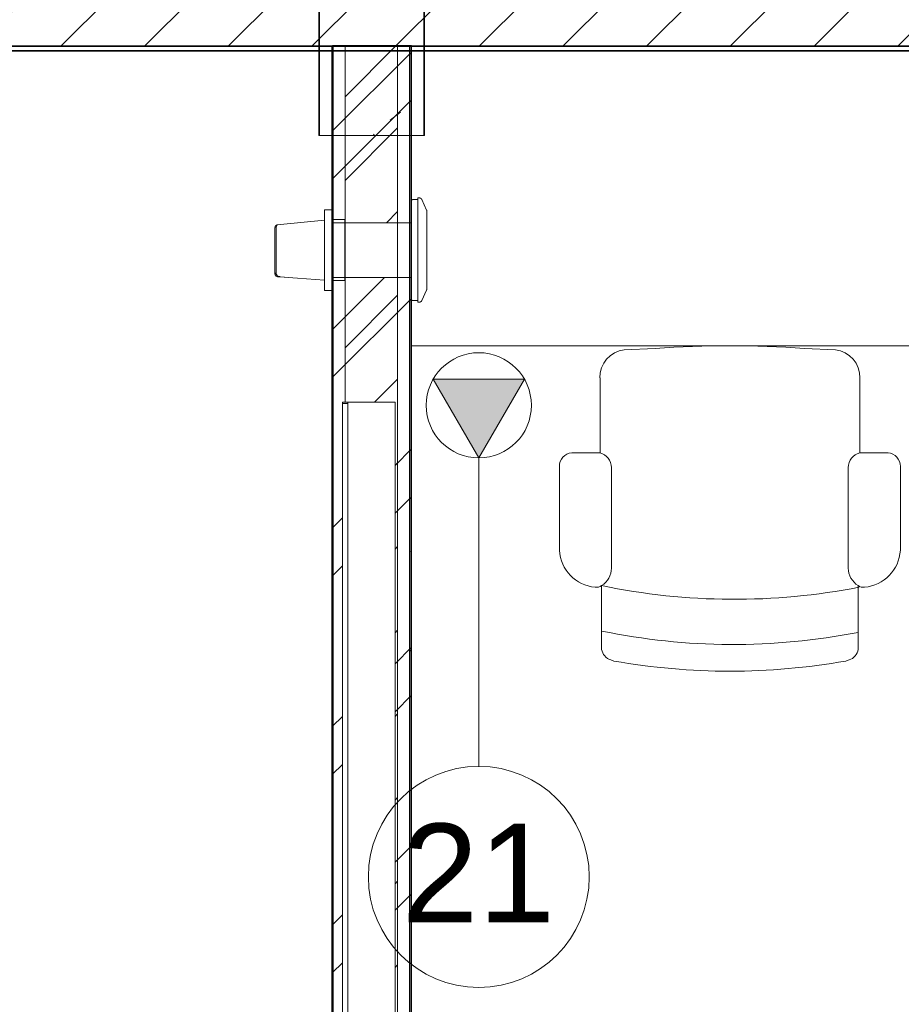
# Model space of a CAD drawing. Header units: metres. Extents: x 1.7 to 42.3, y -72.9 to -47.6.
# Tile 213 of 216: x 31.8 to 33.4, y -53 to -51.1. Entities that reach past the tile are written whole.
import ezdxf

# ---------------------------------------------------------------- set-up
doc = ezdxf.new("R2010")
doc.units = ezdxf.units.M
doc.linetypes.add('Oculto 1_5', pattern=[0.0022, 0.0015, -0.0007])
for name, color, linetype, lineweight in [('A-COLS', 7, 'Continuous', 18), ('A-DETL', 7, 'Oculto 1_5', 18), ('A-FLOR', 7, 'Continuous', 18), ('A-GLAZ', 7, 'Continuous', 18), ('A-WALL', 7, 'Continuous', 18), ('A-WALL-PATT', 7, 'Continuous', 18), ('I-FURN', 7, 'Continuous', 18), ('I-WALL', 7, 'Continuous', 18), ('M-EQPM', 7, 'Continuous', 18), ('M-MNTG', 7, 'Continuous', 18), ('S-COLS', 7, 'Continuous', 18)]:
    doc.layers.add(name, color=color, linetype=linetype, lineweight=lineweight)
doc.layers.add('M-MNTG-IDEN', color=1, linetype='Continuous', lineweight=9, true_color=0xff0000)
doc.styles.add('Arial_1', font='arial.ttf', dxfattribs={"height": 0.1875})
pattern_1 = [(50, (21.555, -62.9), (0.546555, -0.047815), [0.05715, -0.62865]), (355, (21.555, -62.9), (-0.105728, 0.573166), [0.04572, -0.50292]), (100.451, (21.601, -62.904), (0.440828, 0.525349), [0.04857, -0.53427]), (46.184, (21.555, -62.748), (0.813237, -0.12613), [0.08573, -0.94298]), (96.636, (21.623, -62.758), (0.71221, 0.742287), [0.07286, -0.80141]), (351.184, (21.555, -62.748), (0.712217, 0.742274), [0.06858, -0.75438]), (21, (21.631, -62.786), (0.454846, -0.306795), [0.05715, -0.62865]), (326, (21.631, -62.786), (0.185405, 0.55256), [0.04572, -0.50292]), (71.451, (21.669, -62.811), (0.64025, 0.245763), [0.04857, -0.53427]), (37.5, (21.555, -62.9), (0.009261, 0.2536672), [0.02515, -0.47168, 0.02515, -0.48539, -0.50482]), (37.5, (21.555, -62.9), (0.009261, 0.2536672), [-1.007, 0.02515, -0.47968]), (7.5, (21.555, -62.9), (0.200456, 0.300546), [0.02515, -0.26594, 0.02515, -0.46025, -0.1924]), (7.5, (21.555, -62.9), (0.200456, 0.300546), [-0.77648, 0.02515, -0.16726]), (327.5, (21.385, -62.9), (0.4067682, -0.0171882), [0.02515, -0.16535, 0.02515, -0.56921, -0.78867]), (327.5, (21.385, -62.9), (0.4067682, -0.0171882), [-0.78486, 0.02515, -0.76352]), (317.5, (21.309, -62.9), (0.444383, 0.0762794), [0.02515, -0.2225, 0.02515, -0.36957, -0.56007]), (317.5, (21.309, -62.9), (0.444383, 0.0762794), [-0.64237, 0.02515, -0.53492])]
pattern_2 = [(45, (21.555, -62.9), (-0.0795495, 0.0795495), [])]

# ---------------------------------------------------------------- blocks, each defined once
blk = doc.blocks.new('CBasculante 2_00m com grade2 - J7 basculante 2_00 x 0_50 banheiro-7181105-2PAV - FRIGORÍFICA')
at = {"layer": 'A-GLAZ', "color": 253, "true_color": 0xaaaaaa}
for p, q in [((-0.5, 0.055), (1.5, 0.055)), ((-0.5, 0.045), (-0.5, 0.055)), ((1.5, 0.045), (-0.5, 0.045)), ((-0.5, 0.045), (1.5, 0.045)), ((-0.5, -0.045), (-0.5, 0.045)), ((-0.498, 0.045), (-0.498, 0.055)), ((1.498, 0.055), (-0.498, 0.055)), ((1.498, 0.045), (-0.498, 0.045)), ((1.498, 0.055), (1.498, 0.045)), ((1.5, 0.055), (1.5, 0.045)), ((1.5, 0.045), (1.5, -0.045)), ((1.5, -0.045), (-0.5, -0.045))]:
    blk.add_line(p, q, dxfattribs=at)
blk = doc.blocks.new('CADEIRA GIRATÓRIA OPERACIONAL COM BRAÇO - High Back Fully Upholstered-V32-2PAV - FRIGORÍFICA')
at = {"layer": 'I-FURN', "color": 253, "true_color": 0xaaaaaa}
for p, q in [((-0.1421, -0.0052), (-0.2007, -0.0078)), ((0.2007, -0.0078), (0.1421, -0.0052)), ((-0.2469, -0.0612), (-0.2469, -0.2036)), ((0.2469, -0.2036), (0.2469, -0.0612)), ((-0.2469, -0.2036), (-0.3007, -0.2036)), ((0.3007, -0.2036), (0.2469, -0.2036)), ((-0.3242, -0.2293), (-0.3242, -0.3887)), ((-0.2252, -0.2315), (-0.2252, -0.4225)), ((0.2252, -0.2315), (0.2252, -0.4225)), ((0.3242, -0.3887), (0.3242, -0.2293)), ((-0.2439, -0.4559), (-0.2439, -0.5772)), ((0.2439, -0.5772), (0.2439, -0.4559))]:
    blk.add_line(p, q, dxfattribs=at)
for centre, radius, start, end in [((0, -1.953), 1.953, 85.8275, 94.1725), ((-0.195, -0.0595), 0.052, 96.2753, 181.8688), ((0.195, -0.0595), 0.052, 358.1312, 83.7247), ((-0.2983, -0.2293), 0.0259, 95.2759, 180), ((-0.2539, -0.2315), 0.0287, 360, 75.9119), ((0.2539, -0.2315), 0.0287, 104.0881, 180), ((0.2983, -0.2293), 0.0259, 360, 84.7241), ((-0.2492, -0.3843), 0.0751, 183.3831, 264.7806), ((0.2492, -0.3843), 0.0751, 275.2194, 356.6169), ((-0.2643, -0.4225), 0.0391, 301.4893, 360), ((0.2643, -0.4225), 0.0391, 180, 238.5107), ((-0.2543, -0.4408), 0.0184, 264.7806, 304.7545), ((0.0083, 0.7541), 1.236, 258.2294, 281.0827), ((0.2543, -0.4408), 0.0184, 235.2455, 275.2194), ((0.2543, -0.4408), 0.0184, 235.2455, 275.2194), ((0.0063, 0.6682), 1.236, 258.3229, 281.0827), ((-0.2192, -0.5734), 0.0249, 188.7931, 252.7089), ((0.2192, -0.5734), 0.0249, 287.2911, 351.2069), ((-0.1985, -0.5252), 0.0773, 248.6542, 253.5306), ((0.1985, -0.5252), 0.0773, 286.4694, 291.3458), ((0, 0.6572), 1.2757, 260.0509, 279.9491)]:
    blk.add_arc(centre, radius, start, end, dxfattribs=at)
blk = doc.blocks.new('4 GRE - ESCOLA DE CINEMA E AUDIOVISUAL CINE REX R07_rvt-1-2PAV - FRIGORÍFICA')
at = {"layer": 'A-WALL-PATT', "true_color": 0xd4d4d4}
h = blk.add_hatch(dxfattribs=at)
h.set_pattern_fill('FP_2', color=254, style=0, pattern_type=2)
h.set_pattern_definition(pattern_2)
h.paths.add_polyline_path([(35.0598, -51.1754), (35.0923, -51.1754), (35.0923, -51.0454), (22.6539, -51.0454), (22.6539, -51.1754), (35.0573, -51.1754)])
h = blk.add_hatch(dxfattribs=at)
h.set_pattern_fill('FP_1', color=254, style=0, pattern_type=2)
h.set_pattern_definition(pattern_1)
h.paths.add_polyline_path([(32.3623, -54.3415), (32.3648, -54.3415), (32.3648, -51.6215), (32.3636, -51.6215), (32.3636, -51.6402), (32.3623, -51.6402), (32.3623, -54.2279)])
h.paths.add_polyline_path([(32.3648, -51.5057), (32.3648, -51.1754), (32.3623, -51.1754), (32.3623, -51.4871), (32.3636, -51.4876), (32.3636, -51.5057)])
h = blk.add_hatch(dxfattribs=at)
h.set_pattern_fill('FP_2', color=254, style=0, pattern_type=2)
h.set_pattern_definition(pattern_2)
h.paths.add_polyline_path([(32.3873, -54.3665), (32.4873, -54.3665), (32.4873, -51.6156), (32.3873, -51.6156), (32.3873, -51.8529), (32.4823, -51.8529), (32.4823, -53.8529), (32.3873, -53.8529), (32.3873, -54.344)])
h.paths.add_polyline_path([(32.4873, -51.5116), (32.4873, -51.1754), (32.3873, -51.1754), (32.3873, -51.5116), (32.3979, -51.5116)])
h = blk.add_hatch(dxfattribs=at)
h.set_pattern_fill('FP_1', color=254, style=0, pattern_type=2)
h.set_pattern_definition(pattern_1)
h.paths.add_polyline_path([(32.5123, -54.3415), (32.5123, -51.6156), (32.5098, -51.6156), (32.5098, -54.3415)])
h.paths.add_polyline_path([(32.5098, -51.5116), (32.5123, -51.5116), (32.5123, -51.1754), (32.5098, -51.1754), (32.5098, -51.427)])
at = {"layer": 'S-COLS', "true_color": 0xaaaaaa}
h = blk.add_hatch(dxfattribs=at)
h.set_pattern_fill('FP_1', color=253, style=0, pattern_type=2)
h.set_pattern_definition(pattern_1)
h.paths.add_polyline_path([(32.5373, -51.3455), (32.5373, -51.0455), (32.3373, -51.0455), (32.3373, -51.3455), (32.5217, -51.3455)])
at = {"layer": 'A-FLOR', "color": 253, "true_color": 0xaaaaaa}
blk.add_line((32.5136, -51.7454), (35.0573, -51.7454), dxfattribs=at)
at = {"layer": 'A-WALL', "color": 253, "true_color": 0xaaaaaa}
for p, q in [((32.5123, -51.1754), (22.5873, -51.1754)), ((35.0573, -51.1769), (22.5873, -51.1769)), ((32.3623, -51.1754), (32.3623, -54.3415)), ((32.3648, -51.1754), (32.3623, -51.1754)), ((32.3873, -51.1754), (32.3648, -51.1754)), ((32.3648, -51.1754), (32.3648, -54.3415)), ((32.4873, -51.1754), (32.3873, -51.1754)), ((32.3873, -51.1754), (32.3873, -51.8529)), ((32.5098, -51.1754), (32.4873, -51.1754)), ((32.4873, -51.1754), (32.4873, -54.3415)), ((32.5123, -51.1754), (32.5098, -51.1754)), ((32.5098, -51.1754), (32.5098, -54.3415)), ((32.5123, -54.3415), (32.5123, -51.1754)), ((35.0573, -51.1754), (32.5123, -51.1754)), ((32.5123, -51.1754), (35.0573, -51.1754)), ((35.0573, -51.1839), (22.5873, -51.1839)), ((22.5873, -51.1854), (35.0573, -51.1854))]:
    blk.add_line(p, q, dxfattribs=at)
at = {"layer": 'I-WALL', "color": 253, "true_color": 0xaaaaaa}
blk.add_line((22.6789, -51.1754), (32.3623, -51.1754), dxfattribs=at)
at = {"layer": 'S-COLS', "color": 253, "true_color": 0xaaaaaa}
for p, q in [((32.3373, -51.0455), (32.3373, -51.3455)), ((32.5373, -51.3455), (32.5373, -51.0455)), ((32.3373, -51.3455), (32.5373, -51.3455))]:
    blk.add_line(p, q, dxfattribs=at)
at = {"layer": 'A-GLAZ', "color": 253, "lineweight": 18, "true_color": 0xaaaaaa, "rotation": 89.99999999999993}
blk.add_blockref('CBasculante 2_00m com grade2 - J7 basculante 2_00 x 0_50 banheiro-7181105-2PAV - FRIGORÍFICA', (32.4373, -53.3529), dxfattribs=at)
at = {"layer": 'I-FURN', "color": 253, "lineweight": 18, "true_color": 0xaaaaaa}
blk.add_blockref('CADEIRA GIRATÓRIA OPERACIONAL COM BRAÇO - High Back Fully Upholstered-V32-2PAV - FRIGORÍFICA', (33.119, -51.7454), dxfattribs=at)
blk = doc.blocks.new('Family - P8-300234-2PAV - FRIGORÍFICA')
at = {"layer": 'S-COLS', "color": 253, "true_color": 0xaaaaaa}
for p, q in [((-0.1, 0.15), (-0.1, -0.15)), ((0.1, 0.15), (-0.1, 0.15)), ((0.1, -0.15), (0.1, 0.15)), ((-0.1, -0.15), (0.1, -0.15))]:
    blk.add_line(p, q, dxfattribs=at)
blk = doc.blocks.new('Family - P8-301644-2PAV - FRIGORÍFICA')
at = {"layer": 'S-COLS', "color": 253, "true_color": 0xaaaaaa}
for p, q in [((-0.1, 0.15), (-0.1, -0.15)), ((0.1, 0.15), (-0.1, 0.15)), ((0.1, -0.15), (0.1, 0.15)), ((-0.1, -0.15), (0.1, -0.15))]:
    blk.add_line(p, q, dxfattribs=at)
blk = doc.blocks.new('ESTRUTURAL CINE REX _011_IFC-1-2PAV - FRIGORÍFICA')
at = {"layer": 'A-COLS', "color": 253, "lineweight": 18, "true_color": 0xaaaaaa}
blk.add_blockref('Family - P8-301644-2PAV - FRIGORÍFICA', (32.4386, -51.1955), dxfattribs=at)
at = {"layer": 'S-COLS', "color": 253, "lineweight": 18, "true_color": 0xaaaaaa}
blk.add_blockref('Family - P8-300234-2PAV - FRIGORÍFICA', (32.4386, -51.1955), dxfattribs=at)
blk = doc.blocks.new('Ponto de força - PONTO DE FORÇA VENTILADOR-877188-2PAV - FRIGORÍFICA')
at = {"layer": 'M-MNTG', "linetype": 'Oculto 1_5', "true_color": 0xff0000}
blk.add_hatch(color=1, dxfattribs=at).paths.add_polyline_path([(0, -0.1), (0.0866, 0.05), (-0.0866, 0.05)])
at = {"layer": 'M-MNTG'}
for p, q in [((0.0866, 0.05), (-0.0866, 0.05)), ((-0.0866, 0.05), (0, -0.1)), ((0, -0.1), (0.0866, 0.05))]:
    blk.add_line(p, q, dxfattribs=at)
blk.add_circle((0, 0), 0.1, dxfattribs=at)
blk = doc.blocks.new('SPLITVENT_BTS - SPLITVENT G4_M5-1082357-2PAV - FRIGORÍFICA')
at = {"layer": 'A-DETL', "color": 1, "true_color": 0xff0000}
for p, q in [((0.0287, 0.0946), (0.0288, 0.0947)), ((0.0311, 0.075), (0.0312, 0.075)), ((0.2184, 0.075), (0.2186, 0.075)), ((0.0485, -0.075), (0.0484, -0.075)), ((0.0486, -0.075), (0.0484, -0.075)), ((0.0484, -0.0901), (0.0486, -0.0901)), ((0.0484, -0.0901), (0.0485, -0.0901))]:
    blk.add_line(p, q, dxfattribs=at)
at = {"layer": 'A-DETL', "color": 1, "true_color": 0xff0000, "flags": 128}
for points in [[(0.027, 0.0932), (0.0271, 0.0934), (0.0272, 0.0936), (0.0274, 0.0937), (0.0275, 0.0938), (0.0277, 0.094), (0.0278, 0.0941), (0.028, 0.0942)], [(0.0488, 0.1038), (0.0489, 0.1038), (0.049, 0.1038), (0.0491, 0.1039), (0.0492, 0.1039), (0.0492, 0.1039), (0.0493, 0.1039), (0.0494, 0.1039)], [(0.2003, 0.1039), (0.2004, 0.1039), (0.2005, 0.1039), (0.2006, 0.1039), (0.2007, 0.1039), (0.2007, 0.1038), (0.2008, 0.1038), (0.2009, 0.1038)], [(0.2216, 0.0943), (0.2218, 0.0942), (0.2219, 0.094), (0.2221, 0.0939), (0.2222, 0.0938), (0.2224, 0.0936), (0.2225, 0.0935), (0.2227, 0.0933), (0.2228, 0.0932)], [(0.0311, 0.075), (0.0311, 0.075), (0.031, 0.075), (0.0309, 0.075), (0.0308, 0.075), (0.0307, 0.075), (0.0307, 0.0751), (0.0306, 0.0751), (0.0305, 0.0751), (0.0304, 0.0751), (0.0304, 0.0752), (0.0303, 0.0752), (0.0302, 0.0752), (0.0301, 0.0753), (0.0301, 0.0753), (0.03, 0.0754), (0.0299, 0.0754), (0.0299, 0.0754), (0.0298, 0.0755), (0.0298, 0.0756), (0.0297, 0.0756), (0.0296, 0.0757), (0.0296, 0.0757), (0.0295, 0.0758), (0.0295, 0.0759), (0.0294, 0.0759), (0.0294, 0.076), (0.0294, 0.0761), (0.0293, 0.0761), (0.0293, 0.0762), (0.0293, 0.0763), (0.0292, 0.0764), (0.0292, 0.0764), (0.0292, 0.0765), (0.0292, 0.0766), (0.0292, 0.0767), (0.0291, 0.0768), (0.0291, 0.0768), (0.0291, 0.0769), (0.0291, 0.077)], [(0.0313, 0.075), (0.0311, 0.075), (0.0311, 0.075)], [(0.2206, 0.0769), (0.2206, 0.0768), (0.2206, 0.0767), (0.2205, 0.0766), (0.2205, 0.0765), (0.2205, 0.0765), (0.2205, 0.0764), (0.2205, 0.0763), (0.2204, 0.0762), (0.2204, 0.0762), (0.2204, 0.0761), (0.2203, 0.076), (0.2203, 0.0759), (0.2202, 0.0759), (0.2202, 0.0758), (0.2201, 0.0757), (0.2201, 0.0757), (0.22, 0.0756), (0.22, 0.0756), (0.2199, 0.0755), (0.2199, 0.0755), (0.2198, 0.0754), (0.2197, 0.0754), (0.2197, 0.0753), (0.2196, 0.0753), (0.2195, 0.0752), (0.2194, 0.0752), (0.2194, 0.0752), (0.2193, 0.0751), (0.2192, 0.0751), (0.2191, 0.0751), (0.2191, 0.0751), (0.219, 0.075), (0.2189, 0.075), (0.2188, 0.075), (0.2187, 0.075)], [(0.0671, -0.0527), (0.0671, -0.0526), (0.0671, -0.0526), (0.0671, -0.0526), (0.0671, -0.0525), (0.0671, -0.0525), (0.0671, -0.0524), (0.0671, -0.0524), (0.0671, -0.0524), (0.0672, -0.0523), (0.0672, -0.0523), (0.0672, -0.0523), (0.0672, -0.0522), (0.0672, -0.0522), (0.0673, -0.0522), (0.0673, -0.0522), (0.0673, -0.0521), (0.0673, -0.0521), (0.0673, -0.0521), (0.0674, -0.0521), (0.0674, -0.052), (0.0674, -0.052), (0.0675, -0.052), (0.0675, -0.052), (0.0675, -0.0519), (0.0676, -0.0519), (0.0676, -0.0519), (0.0676, -0.0519), (0.0677, -0.0519), (0.0677, -0.0519), (0.0677, -0.0519), (0.0678, -0.0519), (0.0678, -0.0518), (0.0678, -0.0518), (0.0679, -0.0518), (0.0679, -0.0518), (0.0679, -0.0518), (0.068, -0.0518), (0.068, -0.0518)], [(0.068, -0.0518), (0.068, -0.0518), (0.0682, -0.0518)], [(0.0682, -0.0518), (0.0681, -0.0518), (0.068, -0.0518), (0.068, -0.0518)], [(0.182, -0.0518), (0.182, -0.0518), (0.1818, -0.0518)], [(0.1819, -0.0518), (0.182, -0.0518), (0.182, -0.0518)], [(0.182, -0.0518), (0.1821, -0.0518), (0.1821, -0.0518), (0.1821, -0.0518), (0.1822, -0.0518), (0.1822, -0.0518), (0.1822, -0.0518), (0.1823, -0.0519), (0.1823, -0.0519), (0.1823, -0.0519), (0.1824, -0.0519), (0.1824, -0.0519), (0.1824, -0.0519), (0.1825, -0.0519), (0.1825, -0.052), (0.1825, -0.052), (0.1826, -0.052), (0.1826, -0.052), (0.1826, -0.052), (0.1826, -0.0521), (0.1827, -0.0521), (0.1827, -0.0521), (0.1827, -0.0522), (0.1827, -0.0522), (0.1828, -0.0522), (0.1828, -0.0522), (0.1828, -0.0523), (0.1828, -0.0523), (0.1828, -0.0523), (0.1829, -0.0524), (0.1829, -0.0524), (0.1829, -0.0524), (0.1829, -0.0525), (0.1829, -0.0525), (0.1829, -0.0525), (0.1829, -0.0526), (0.1829, -0.0526), (0.1829, -0.0526)]]:
    blk.add_lwpolyline(points, dxfattribs=at)
at = {"layer": 'M-EQPM', "color": 1, "true_color": 0xff0000}
for p, q in [((0.0488, 0.1038), (0.0288, 0.0947)), ((0.0496, 0.1039), (0.0528, 0.1039)), ((0.0496, 0.1039), (0.1996, 0.1039)), ((0.0528, 0.1039), (0.1249, 0.1039)), ((0.1249, 0.1039), (0.1969, 0.1039)), ((0.1969, 0.1039), (0.1996, 0.1039)), ((0.2209, 0.0947), (0.2009, 0.1038)), ((0.0259, 0.0901), (0.0259, 0.087)), ((0.0259, 0.087), (0.1249, 0.087)), ((0.0291, 0.087), (0.0291, 0.077)), ((0.074, 0.075), (0.0727, 0.075)), ((0.073, 0.075), (0.073, -0.075)), ((0.1008, 0.075), (0.073, 0.075)), ((0.0861, 0.075), (0.0819, 0.075)), ((0.1249, 0.087), (0.2239, 0.087)), ((0.1266, 0.075), (0.125, 0.075)), ((0.1642, 0.075), (0.125, 0.075)), ((0.1491, 0.075), (0.1448, 0.075)), ((0.177, 0.075), (0.1712, 0.075)), ((0.177, 0.075), (0.1757, 0.075)), ((0.177, -0.075), (0.177, 0.075)), ((0.2206, 0.077), (0.2206, 0.087)), ((0.2239, 0.087), (0.2239, 0.0901)), ((0.0671, -0.0527), (0.0671, -0.075)), ((0.0701, -0.0518), (0.125, -0.0518)), ((0.125, -0.0518), (0.1799, -0.0518)), ((0.1829, -0.075), (0.1829, -0.0527)), ((0.0484, -0.075), (0.0484, -0.0901)), ((0.0544, -0.075), (0.0484, -0.075)), ((0.0486, -0.075), (0.0484, -0.075)), ((0.0484, -0.0901), (0.0486, -0.0901)), ((0.0484, -0.0901), (0.0544, -0.0901)), ((0.0544, -0.075), (0.125, -0.075)), ((0.125, -0.0901), (0.0544, -0.0901)), ((0.0678, -0.0901), (0.0771, -0.1801)), ((0.125, -0.075), (0.1956, -0.075)), ((0.1956, -0.0901), (0.125, -0.0901)), ((0.1757, -0.1758), (0.1822, -0.0901)), ((0.2016, -0.075), (0.1956, -0.075)), ((0.1956, -0.0901), (0.2016, -0.0901)), ((0.2016, -0.0901), (0.2016, -0.075)), ((0.1776, -0.1519), (0.1754, -0.1809)), ((0.0771, -0.1801), (0.0774, -0.1823)), ((0.0826, -0.1825), (0.0819, -0.1847)), ((0.1699, -0.1847), (0.0819, -0.1847)), ((0.0845, -0.1824), (0.1682, -0.1824)), ((0.1699, -0.1847), (0.1685, -0.1824)), ((0.1756, -0.1776), (0.1754, -0.1754)), ((0.1757, -0.1758), (0.1756, -0.1776))]:
    blk.add_line(p, q, dxfattribs=at)
at = {"layer": 'M-EQPM', "color": 1, "true_color": 0xff0000, "flags": 128}
for points in [[(0.0259, 0.0901), (0.0259, 0.0903), (0.0259, 0.0905), (0.0259, 0.0907), (0.0259, 0.0909), (0.026, 0.0911), (0.026, 0.0913), (0.026, 0.0915), (0.0261, 0.0917), (0.0262, 0.0919), (0.0262, 0.092), (0.0263, 0.0922), (0.0264, 0.0924), (0.0265, 0.0926), (0.0266, 0.0928), (0.0267, 0.0929), (0.0268, 0.0931), (0.027, 0.0932), (0.0271, 0.0934), (0.0272, 0.0936), (0.0274, 0.0937), (0.0275, 0.0938), (0.0277, 0.094), (0.0278, 0.0941), (0.028, 0.0942), (0.0282, 0.0943), (0.0283, 0.0944), (0.0285, 0.0945), (0.0287, 0.0946), (0.0288, 0.0947)], [(0.0488, 0.1038), (0.0488, 0.1038), (0.0489, 0.1038), (0.049, 0.1038), (0.0491, 0.1039), (0.0492, 0.1039), (0.0492, 0.1039), (0.0493, 0.1039), (0.0494, 0.1039), (0.0495, 0.1039), (0.0496, 0.1039), (0.0496, 0.1039)], [(0.2001, 0.1039), (0.2002, 0.1039), (0.2003, 0.1039), (0.2003, 0.1039), (0.2004, 0.1039), (0.2005, 0.1039), (0.2006, 0.1039), (0.2007, 0.1039), (0.2007, 0.1038), (0.2008, 0.1038), (0.2009, 0.1038), (0.2009, 0.1038)], [(0.2209, 0.0947), (0.2211, 0.0946), (0.2213, 0.0945), (0.2214, 0.0944), (0.2216, 0.0943), (0.2218, 0.0942), (0.2219, 0.094), (0.2221, 0.0939), (0.2222, 0.0938), (0.2224, 0.0936), (0.2225, 0.0935), (0.2227, 0.0933), (0.2228, 0.0932), (0.2229, 0.093), (0.223, 0.0929), (0.2231, 0.0927), (0.2232, 0.0925), (0.2233, 0.0923), (0.2234, 0.0922), (0.2235, 0.092), (0.2236, 0.0918), (0.2236, 0.0916), (0.2237, 0.0914), (0.2237, 0.0912), (0.2238, 0.091), (0.2238, 0.0908), (0.2238, 0.0906), (0.2238, 0.0904), (0.2239, 0.0902), (0.2239, 0.0901)], [(0.0311, 0.075), (0.0311, 0.075), (0.031, 0.075), (0.0309, 0.075), (0.0308, 0.075), (0.0307, 0.075), (0.0307, 0.0751), (0.0306, 0.0751), (0.0305, 0.0751), (0.0304, 0.0751), (0.0304, 0.0752), (0.0303, 0.0752), (0.0302, 0.0752), (0.0301, 0.0753), (0.0301, 0.0753), (0.03, 0.0754), (0.0299, 0.0754), (0.0299, 0.0754), (0.0298, 0.0755), (0.0298, 0.0756), (0.0297, 0.0756), (0.0296, 0.0757), (0.0296, 0.0757), (0.0295, 0.0758), (0.0295, 0.0759), (0.0294, 0.0759), (0.0294, 0.076), (0.0294, 0.0761), (0.0293, 0.0761), (0.0293, 0.0762), (0.0293, 0.0763), (0.0292, 0.0764), (0.0292, 0.0764), (0.0292, 0.0765), (0.0292, 0.0766), (0.0292, 0.0767), (0.0291, 0.0768), (0.0291, 0.0768), (0.0291, 0.0769), (0.0291, 0.077), (0.0291, 0.077)], [(0.0311, 0.075), (0.0312, 0.075), (0.0314, 0.075), (0.0318, 0.075), (0.0323, 0.075), (0.033, 0.075), (0.0338, 0.075), (0.0348, 0.075), (0.0359, 0.075), (0.0372, 0.075), (0.0385, 0.075), (0.0401, 0.075), (0.0417, 0.075), (0.0435, 0.075), (0.0455, 0.075), (0.0475, 0.075), (0.0497, 0.075), (0.052, 0.075), (0.0544, 0.075), (0.0569, 0.075), (0.0596, 0.075), (0.0623, 0.075), (0.0651, 0.075), (0.0681, 0.075), (0.0711, 0.075), (0.0742, 0.075), (0.0774, 0.075), (0.0807, 0.075), (0.084, 0.075), (0.0874, 0.075), (0.0909, 0.075), (0.0944, 0.075), (0.098, 0.075), (0.1016, 0.075), (0.1052, 0.075), (0.1089, 0.075), (0.1126, 0.075), (0.1164, 0.075), (0.1201, 0.075), (0.1238, 0.075), (0.1249, 0.075)], [(0.073, 0.075), (0.0719, 0.075), (0.0689, 0.075), (0.0659, 0.075), (0.0631, 0.075), (0.0603, 0.075), (0.0576, 0.075), (0.0551, 0.075), (0.0526, 0.075), (0.0503, 0.075), (0.0481, 0.075), (0.046, 0.075), (0.044, 0.075), (0.0422, 0.075), (0.0405, 0.075), (0.0389, 0.075), (0.0375, 0.075), (0.0362, 0.075), (0.0351, 0.075), (0.0341, 0.075), (0.0332, 0.075), (0.0325, 0.075), (0.0319, 0.075), (0.0315, 0.075), (0.0313, 0.075), (0.0311, 0.075), (0.0311, 0.075)], [(0.1249, 0.075), (0.1286, 0.075), (0.1323, 0.075), (0.1361, 0.075), (0.1398, 0.075), (0.1435, 0.075), (0.1471, 0.075), (0.1508, 0.075), (0.1543, 0.075), (0.1579, 0.075), (0.1613, 0.075), (0.1648, 0.075), (0.1681, 0.075), (0.1714, 0.075), (0.1746, 0.075), (0.1778, 0.075), (0.1808, 0.075), (0.1838, 0.075), (0.1866, 0.075), (0.1894, 0.075), (0.1921, 0.075), (0.1946, 0.075), (0.1971, 0.075), (0.1994, 0.075), (0.2016, 0.075), (0.2037, 0.075), (0.2057, 0.075), (0.2075, 0.075), (0.2092, 0.075), (0.2108, 0.075), (0.2122, 0.075), (0.2135, 0.075), (0.2146, 0.075), (0.2156, 0.075), (0.2165, 0.075), (0.2172, 0.075), (0.2178, 0.075), (0.2182, 0.075), (0.2184, 0.075), (0.2186, 0.075), (0.2186, 0.075)], [(0.2186, 0.075), (0.2185, 0.075), (0.2183, 0.075), (0.2179, 0.075), (0.2174, 0.075), (0.2167, 0.075), (0.2159, 0.075), (0.2149, 0.075), (0.2138, 0.075), (0.2126, 0.075), (0.2112, 0.075), (0.2096, 0.075), (0.208, 0.075), (0.2062, 0.075), (0.2043, 0.075), (0.2022, 0.075), (0.2, 0.075), (0.1977, 0.075), (0.1953, 0.075), (0.1928, 0.075), (0.1901, 0.075), (0.1874, 0.075), (0.1846, 0.075), (0.1816, 0.075), (0.1786, 0.075), (0.177, 0.075)], [(0.2206, 0.077), (0.2206, 0.0769), (0.2206, 0.0769), (0.2206, 0.0768), (0.2206, 0.0767), (0.2205, 0.0766), (0.2205, 0.0765), (0.2205, 0.0765), (0.2205, 0.0764), (0.2205, 0.0763), (0.2204, 0.0762), (0.2204, 0.0762), (0.2204, 0.0761), (0.2203, 0.076), (0.2203, 0.0759), (0.2202, 0.0759), (0.2202, 0.0758), (0.2201, 0.0757), (0.2201, 0.0757), (0.22, 0.0756), (0.22, 0.0756), (0.2199, 0.0755), (0.2199, 0.0755), (0.2198, 0.0754), (0.2197, 0.0754), (0.2197, 0.0753), (0.2196, 0.0753), (0.2195, 0.0752), (0.2194, 0.0752), (0.2194, 0.0752), (0.2193, 0.0751), (0.2192, 0.0751), (0.2191, 0.0751), (0.2191, 0.0751), (0.219, 0.075), (0.2189, 0.075), (0.2188, 0.075), (0.2187, 0.075), (0.2187, 0.075), (0.2186, 0.075), (0.2186, 0.075)], [(0.0671, -0.0527), (0.0671, -0.0527), (0.0671, -0.0527), (0.0671, -0.0526), (0.0671, -0.0526), (0.0671, -0.0526), (0.0671, -0.0525), (0.0671, -0.0525), (0.0671, -0.0524), (0.0671, -0.0524), (0.0671, -0.0524), (0.0672, -0.0523), (0.0672, -0.0523), (0.0672, -0.0523), (0.0672, -0.0522), (0.0672, -0.0522), (0.0673, -0.0522), (0.0673, -0.0522), (0.0673, -0.0521), (0.0673, -0.0521), (0.0673, -0.0521), (0.0674, -0.0521), (0.0674, -0.052), (0.0674, -0.052), (0.0675, -0.052), (0.0675, -0.052), (0.0675, -0.0519), (0.0676, -0.0519), (0.0676, -0.0519), (0.0676, -0.0519), (0.0677, -0.0519), (0.0677, -0.0519), (0.0677, -0.0519), (0.0678, -0.0519), (0.0678, -0.0518), (0.0678, -0.0518), (0.0679, -0.0518), (0.0679, -0.0518), (0.0679, -0.0518), (0.068, -0.0518), (0.068, -0.0518)], [(0.068, -0.0518), (0.068, -0.0518), (0.0682, -0.0518), (0.0684, -0.0518), (0.0687, -0.0518), (0.0691, -0.0518), (0.0696, -0.0518), (0.0702, -0.0518), (0.0709, -0.0518), (0.0716, -0.0518), (0.0725, -0.0518)], [(0.125, -0.0518), (0.1227, -0.0518), (0.1204, -0.0518), (0.1182, -0.0518), (0.1159, -0.0518), (0.1137, -0.0518), (0.1114, -0.0518), (0.1092, -0.0518), (0.1071, -0.0518), (0.1049, -0.0518), (0.1028, -0.0518), (0.1007, -0.0518), (0.0987, -0.0518), (0.0967, -0.0518), (0.0947, -0.0518), (0.0928, -0.0518), (0.0909, -0.0518), (0.0891, -0.0518), (0.0874, -0.0518), (0.0857, -0.0518), (0.0841, -0.0518), (0.0825, -0.0518), (0.0811, -0.0518), (0.0796, -0.0518), (0.0783, -0.0518), (0.077, -0.0518), (0.0758, -0.0518), (0.0747, -0.0518), (0.0737, -0.0518), (0.0727, -0.0518), (0.0719, -0.0518), (0.0711, -0.0518), (0.0704, -0.0518), (0.0698, -0.0518), (0.0692, -0.0518), (0.0688, -0.0518), (0.0685, -0.0518), (0.0682, -0.0518), (0.0681, -0.0518), (0.068, -0.0518), (0.068, -0.0518)], [(0.182, -0.0518), (0.182, -0.0518), (0.1818, -0.0518), (0.1816, -0.0518), (0.1813, -0.0518), (0.1809, -0.0518), (0.1804, -0.0518), (0.1798, -0.0518), (0.1791, -0.0518), (0.1784, -0.0518), (0.1775, -0.0518), (0.1766, -0.0518), (0.1756, -0.0518), (0.1745, -0.0518), (0.1733, -0.0518), (0.1721, -0.0518), (0.1707, -0.0518), (0.1693, -0.0518), (0.1679, -0.0518), (0.1663, -0.0518), (0.1647, -0.0518), (0.1631, -0.0518), (0.1613, -0.0518), (0.1595, -0.0518), (0.1577, -0.0518), (0.1558, -0.0518), (0.1539, -0.0518), (0.1519, -0.0518), (0.1498, -0.0518), (0.1478, -0.0518), (0.1457, -0.0518), (0.1435, -0.0518), (0.1414, -0.0518), (0.1392, -0.0518), (0.1369, -0.0518), (0.1347, -0.0518), (0.1324, -0.0518), (0.1302, -0.0518), (0.1279, -0.0518), (0.1256, -0.0518), (0.125, -0.0518)], [(0.1777, -0.0518), (0.1785, -0.0518), (0.1792, -0.0518), (0.1799, -0.0518), (0.1805, -0.0518), (0.181, -0.0518), (0.1814, -0.0518), (0.1817, -0.0518), (0.1819, -0.0518), (0.182, -0.0518), (0.182, -0.0518)], [(0.182, -0.0518), (0.1821, -0.0518), (0.1821, -0.0518), (0.1821, -0.0518), (0.1822, -0.0518), (0.1822, -0.0518), (0.1822, -0.0518), (0.1823, -0.0519), (0.1823, -0.0519), (0.1823, -0.0519), (0.1824, -0.0519), (0.1824, -0.0519), (0.1824, -0.0519), (0.1825, -0.0519), (0.1825, -0.052), (0.1825, -0.052), (0.1826, -0.052), (0.1826, -0.052), (0.1826, -0.052), (0.1826, -0.0521), (0.1827, -0.0521), (0.1827, -0.0521), (0.1827, -0.0522), (0.1827, -0.0522), (0.1828, -0.0522), (0.1828, -0.0522), (0.1828, -0.0523), (0.1828, -0.0523), (0.1828, -0.0523), (0.1829, -0.0524), (0.1829, -0.0524), (0.1829, -0.0524), (0.1829, -0.0525), (0.1829, -0.0525), (0.1829, -0.0525), (0.1829, -0.0526), (0.1829, -0.0526), (0.1829, -0.0526), (0.1829, -0.0527), (0.1829, -0.0527), (0.1829, -0.0527)], [(0.0774, -0.1823), (0.0772, -0.1812), (0.0771, -0.1801)]]:
    blk.add_lwpolyline(points, dxfattribs=at)
at = {"layer": 'M-EQPM', "color": 1, "true_color": 0xff0000}
blk.add_ellipse((0.1682, -0.183), major_axis=(-0.00653, 0), ratio=0.090503, start_param=4.67761, end_param=4.71239, dxfattribs=at)
for points, knots in [([(0.0771, -0.1801), (0.0771, -0.1801), (0.0771, -0.1801), (0.0772, -0.1802), (0.0773, -0.1802), (0.0773, -0.1802), (0.0773, -0.1803), (0.0774, -0.1803), (0.0775, -0.1804), (0.0777, -0.1806), (0.0778, -0.1807), (0.0779, -0.1808), (0.078, -0.1808), (0.0781, -0.1809), (0.0783, -0.1811), (0.0785, -0.1812), (0.0787, -0.1813), (0.0788, -0.1814), (0.0789, -0.1815), (0.0791, -0.1816), (0.0794, -0.1817), (0.0797, -0.1818), (0.08, -0.182), (0.0803, -0.1821), (0.0807, -0.1822), (0.0815, -0.1824), (0.0822, -0.1825), (0.0826, -0.1825)], [0, 0, 0, 0, 0.083333, 0.125, 0.145833, 0.166667, 0.1875, 0.208333, 0.25, 0.291667, 0.3125, 0.333333, 0.354167, 0.375, 0.416667, 0.458333, 0.479167, 0.5, 0.520833, 0.541667, 0.583333, 0.625, 0.666667, 0.708333, 0.75, 0.833333, 1, 1, 1, 1]), ([(0.1685, -0.1824), (0.169, -0.1824), (0.1701, -0.1823), (0.1716, -0.1817), (0.1727, -0.181), (0.1734, -0.1804), (0.1738, -0.18), (0.174, -0.1797), (0.1742, -0.1795), (0.1743, -0.1793), (0.1745, -0.179), (0.1746, -0.1787), (0.1748, -0.1785), (0.1748, -0.1783), (0.1749, -0.1781), (0.175, -0.1778), (0.1751, -0.1775), (0.1752, -0.1771), (0.1753, -0.1768), (0.1753, -0.1766), (0.1753, -0.1763), (0.1754, -0.176), (0.1754, -0.1756), (0.1754, -0.1754)], [0, 0, 0, 0, 0.142857, 0.285714, 0.428571, 0.5, 0.535714, 0.571429, 0.589286, 0.607143, 0.642857, 0.678571, 0.696429, 0.714286, 0.732143, 0.75, 0.785714, 0.821429, 0.857143, 0.875, 0.892857, 0.928571, 1, 1, 1, 1]), ([(0.1754, -0.1809), (0.175, -0.1817), (0.174, -0.183), (0.172, -0.1843), (0.1707, -0.1846), (0.1699, -0.1847)], [0, 0, 0, 0, 0.4, 0.7, 1, 1, 1, 1]), ([(0.1756, -0.1776), (0.1756, -0.1778), (0.1756, -0.1782), (0.1755, -0.1786), (0.1755, -0.1788), (0.1755, -0.1789), (0.1755, -0.179), (0.1755, -0.1792), (0.1755, -0.1793), (0.1755, -0.1795), (0.1755, -0.1796), (0.1755, -0.1797), (0.1755, -0.1797), (0.1754, -0.1798), (0.1754, -0.18), (0.1754, -0.1804), (0.1754, -0.1807), (0.1754, -0.1809)], [0, 0, 0, 0, 0.125, 0.1875, 0.21875, 0.25, 0.28125, 0.3125, 0.375, 0.4375, 0.46875, 0.5, 0.53125, 0.5625, 0.625, 0.75, 1, 1, 1, 1])]:
    blk.add_open_spline(points, degree=3, knots=knots, dxfattribs=at)
for points in [[(0.0819, -0.1847), (0.081, -0.1846), (0.0793, -0.1841), (0.0779, -0.183), (0.0774, -0.1823)], [(0.0826, -0.1825), (0.0829, -0.1824), (0.0835, -0.1824), (0.0842, -0.1824), (0.0845, -0.1824)], [(0.1754, -0.1754), (0.1755, -0.1755), (0.1757, -0.1756), (0.1758, -0.1758), (0.1757, -0.1758)]]:
    blk.add_open_spline(points, degree=3, dxfattribs=at)
blk = doc.blocks.new('M_Identificador de auxiliar MEP_BTS - Em caixas-891259-2PAV - FRIGORÍFICA')
at = {"layer": 'M-MNTG-IDEN'}
blk.add_circle((0, 0), 0.0028, dxfattribs=at)
for start, end in [(360, 180), (180, 360)]:
    blk.add_arc((0, 0), 0.0028, start, end, dxfattribs=at)

msp = doc.modelspace()

# ---------------------------------------------------------------- hatches: boundary and pattern name
at = {"layer": 'A-WALL-PATT', "true_color": 0xaaaaaa}
h = msp.add_hatch(dxfattribs=at)
h.set_pattern_fill('FP_33', color=253, style=0, pattern_type=2)
h.set_pattern_definition([(45, (21.555, -62.9), (-0.1885854, 0.1885854), []), (45, (21.555, -62.614), (-0.1885854, 0.1885854), [])])
h.paths.add_polyline_path([(32.3636, -54.3409), (32.5136, -54.3409), (32.5136, -51.6156), (32.3868, -51.6156), (32.3868, -51.6181), (32.3859, -51.6186), (32.3859, -51.6212), (32.3636, -51.6215), (32.3636, -54.2279)])
h.paths.add_polyline_path([(32.3823, -53.8529), (32.3823, -51.8529), (32.4823, -51.8529), (32.4823, -53.8529), (32.3923, -53.8529)])
h.paths.add_polyline_path([(32.5136, -51.5116), (32.5136, -51.1748), (32.3636, -51.1748), (32.3636, -51.5057), (32.3859, -51.506), (32.3859, -51.5091), (32.3868, -51.5091), (32.3868, -51.5116)])

# ---------------------------------------------------------------- linework, layer by layer
at = {"layer": 'A-WALL', "color": 253, "true_color": 0xaaaaaa}
for p, q in [((32.5136, -51.1748), (32.3636, -51.1748)), ((32.3636, -51.1748), (32.3636, -54.3409)), ((32.5136, -54.3409), (32.5136, -51.1748))]:
    msp.add_line(p, q, dxfattribs=at)
at = {"layer": 'M-MNTG-IDEN'}
msp.add_line((32.6416, -51.9586), (32.6416, -52.5449), dxfattribs=at)

# ---------------------------------------------------------------- block references
at = {"lineweight": 5}
for name in ['4 GRE - ESCOLA DE CINEMA E AUDIOVISUAL CINE REX R07_rvt-1-2PAV - FRIGORÍFICA', 'ESTRUTURAL CINE REX _011_IFC-1-2PAV - FRIGORÍFICA']:
    msp.add_blockref(name, (0, 0), dxfattribs=at)
at = {"layer": 'A-DETL', "color": 1, "true_color": 0xff0000, "rotation": 269.9999999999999}
msp.add_blockref('SPLITVENT_BTS - SPLITVENT G4_M5-1082357-2PAV - FRIGORÍFICA', (32.4386, -51.4386), dxfattribs=at)
at = {"layer": 'M-MNTG'}
msp.add_blockref('Ponto de força - PONTO DE FORÇA VENTILADOR-877188-2PAV - FRIGORÍFICA', (32.6416, -51.8586), dxfattribs=at)
at = {"layer": 'M-MNTG-IDEN', "xscale": 74.99999999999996, "yscale": 74.99999999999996, "zscale": 74.99999999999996}
msp.add_blockref('M_Identificador de auxiliar MEP_BTS - Em caixas-891259-2PAV - FRIGORÍFICA', (32.6416, -52.7549), dxfattribs=at)

# ---------------------------------------------------------------- texts
at = {"layer": 'M-MNTG-IDEN', "color": 7, "insert": (32.495, -52.6537), "char_height": 0.1875, "width": 0.348734, "attachment_point": 1, "style": 'Arial_1'}
msp.add_mtext('21', dxfattribs=at)

doc.saveas('drawing.dxf')
